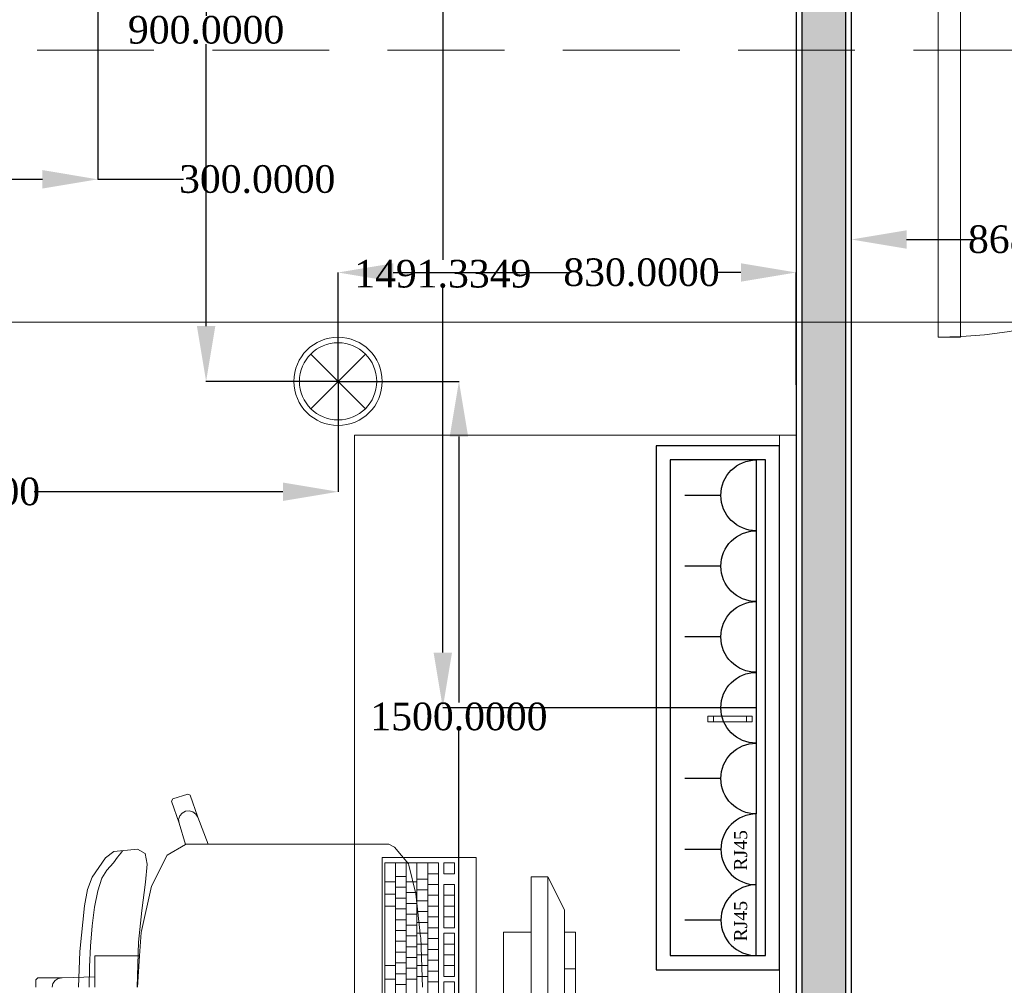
# Model space of a CAD drawing. Header units: millimetres. Extents: x 0 to 88385, y 0 to 41127.
# Tile 38 of 244: x 50645 to 52429, y 18794 to 20543. Entities that reach past the tile are written whole.
import ezdxf
from ezdxf import colors
from ezdxf.entities.mleader import LeaderData, LeaderLine
from ezdxf.math import Vec2, Vec3

# ---------------------------------------------------------------- set-up
doc = ezdxf.new("R2010")
doc.units = ezdxf.units.MM
doc.header["$MEASUREMENT"] = 0
doc.linetypes.add('Hidden', pattern=[317.5, 211.666667, -105.833333])
for name, color, linetype in [('- განათება', 7, 'Continuous'), ('- მექანიკური ნაწილი', 7, 'Continuous'), ('- საშტეფცელო როზეტები', 7, 'Continuous'), ('New_Structural - Bearing', 7, 'Continuous'), ('Structural - Bearing', 7, 'Continuous')]:
    doc.layers.add(name, color=color, linetype=linetype)
for name, color, linetype, lineweight in [('2D Drafting - General_Pen_No__2', 8, 'Continuous', 15), ('New_Archicad Doors_Pen_No__1', 7, 'Continuous', 13), ('New_Interior - Furniture _Pen_No__1', 7, 'Continuous', 13)]:
    doc.layers.add(name, color=color, linetype=linetype, lineweight=lineweight)
for name, color, linetype, lineweight, true_color in [('New_2D Drafting - General_Pen_No__161', 7, 'Continuous', 13, 0x6a6a6a), ('New_Interior - Lamp_Pen_No__77', 7, 'Continuous', 20, 0xffeb28), ('New_Structural - Bearing_Pen_No__5', 7, 'Continuous', 25, 0x40a5ff), ('New_Structural - Bearing_Pen_No__57', 7, 'Continuous', 25, 0xdcd214), ('Structural - Bearing_Pen_No__81', 7, 'Continuous', 20, 0x6a6a6a)]:
    doc.layers.add(name, color=color, linetype=linetype, lineweight=lineweight, true_color=true_color)
doc.styles.add('CT', font='ARIALN.TTF', dxfattribs={"height": 200})
doc.styles.get("Standard").update_dxf_attribs({"font": 'sylfaen.ttf'})
doc.dimstyles.get("Standard").update_dxf_attribs({"dimtxt": 0.18, "dimasz": 0.18, "dimexe": 0.18, "dimexo": 0.0625, "dimgap": 0.09, "dimtad": 0, "dimtih": 1, "dimtoh": 1, "dimdec": 4, "dimzin": 0, "dimdsep": 46, "dimtxsty": 'Standard', "dimcen": 0.09, "dimadec": 0, "dimazin": 0, "dimtfac": 1, "dimtdec": 4, "dimtofl": 0, "dimtmove": 0, "dimatfit": 3, "dimfxl": 1, "dimtolj": 1, "dimtzin": 0, "dimarcsym": 0})

# ---------------------------------------------------------------- blocks, each defined once
blk = doc.blocks.new('Door_3')
at = {"layer": 'New_Archicad Doors_Pen_No__1', "color": 7, "linetype": 'Continuous', "lineweight": 13}
for p, q in [((370, 0), (370, 820)), ((370, 820), (410, 820)), ((410, 820), (410, 0)), ((-487, 0), (-487, 19)), ((-487, 19), (-437, 19)), ((-437, 19), (-437, 0)), ((437, 19), (487, 19)), ((437, 0), (437, 19)), ((487, 19), (487, 0)), ((-437, 0), (-487, 0)), ((-450, 0), (-487, 0)), ((-450, 0), (-487, 0)), ((-410, 0), (-450, 0)), ((-450, 0), (-450, -115)), ((-450, 0), (-450, -10)), ((-450, 0), (-450, -10)), ((-410, -115), (-410, 0)), ((410, 0), (370, 0)), ((450, 0), (410, 0)), ((410, 0), (410, -115)), ((487, 0), (437, 0)), ((450, -115), (450, 0)), ((450, 0), (450, -10)), ((450, 0), (450, -10)), ((450, 0), (487, 0)), ((450, 0), (487, 0)), ((-450, -10), (-450, -90)), ((-450, -10), (-450, -90)), ((450, -10), (450, -90)), ((450, -10), (450, -90)), ((-487, -119), (-487, -100)), ((-487, -100), (-437, -100)), ((-450, -100), (-487, -100)), ((-450, -100), (-487, -100)), ((-450, -90), (-450, -100)), ((-450, -90), (-450, -100)), ((-437, -100), (-437, -119)), ((437, -100), (487, -100)), ((437, -119), (437, -100)), ((450, -90), (450, -100)), ((450, -90), (450, -100)), ((450, -100), (487, -100)), ((450, -100), (487, -100)), ((487, -100), (487, -119)), ((-437, -119), (-487, -119)), ((-450, -115), (-410, -115)), ((410, -115), (450, -115)), ((487, -119), (437, -119))]:
    blk.add_line(p, q, dxfattribs=at)
blk.add_arc((410, 0), 820, 90, 180, dxfattribs=at)
blk = doc.blocks.new('Wall_46', base_point=(2382.1, 20888))
at = {"layer": 'New_Archicad Doors_Pen_No__1', "color": 7, "linetype": 'Continuous', "lineweight": 13, "zscale": 1000, "rotation": 180}
blk.add_blockref('Door_3', (-31521.1, 20788), dxfattribs=at)
blk = doc.blocks.new('Wall_59', base_point=(-32088.6, 20888))
at = {"layer": 'New_Structural - Bearing_Pen_No__57', "linetype": 'Continuous', "lineweight": 25, "true_color": 0xdcd214}
blk.add_hatch(color=52, dxfattribs=at).paths.add_polyline_path([(-32098.6, 12953.1), (-32098.6, 20788), (-32178.6, 20788), (-32178.6, 12953.1)])
at = {"layer": 'New_Structural - Bearing_Pen_No__5', "color": 161, "linetype": 'Continuous', "lineweight": 25, "true_color": 0x40a5ff}
for p, q in [((-32178.6, 20788), (-32178.6, 12953.1)), ((-32098.6, 12953.1), (-32098.6, 20788))]:
    blk.add_line(p, q, dxfattribs=at)
at = {"layer": 'New_Structural - Bearing_Pen_No__5', "color": 161, "linetype": 'Continuous', "lineweight": 25, "true_color": 0x40a5ff, "flags": 128}
for points in [[(-32188.6, 20788), (-32188.6, 12953.1)], [(-32088.6, 12953.1), (-32088.6, 20788)]]:
    blk.add_lwpolyline(points, dxfattribs=at)
blk = doc.blocks.new('Office Workstation Solo 27_5')
at = {"layer": 'New_Interior - Furniture _Pen_No__1', "color": 7, "linetype": 'Continuous', "lineweight": 13}
for p, q in [((-900, -400), (-1100, -400)), ((-1100, -400), (-1100, -420)), ((-1033.3, -420), (-1033.3, -400)), ((-1200, -450), (-1140, -420)), ((-1140, -420), (-860, -420)), ((-1100, -420), (-900, -420)), ((-800, -450), (-1200, -450)), ((-1200, -450), (-1200, -480)), ((-1200, -480), (-800, -480)), ((-900, -480), (-1100, -480)), ((-1100, -480), (-1100, -530)), ((-1100, -530), (-900, -530)), ((-1205.6, -619.1), (-1225.2, -619.1)), ((-1225.2, -619.1), (-1225.2, -638.5)), ((-1205.6, -638.5), (-1205.6, -619.1)), ((-1107.7, -619.1), (-1186, -619.1)), ((-1186, -619.1), (-1186, -638.5)), ((-1166.5, -638.5), (-1166.5, -619.1)), ((-1146.9, -638.5), (-1146.9, -619.1)), ((-1127.3, -638.5), (-1127.3, -619.1)), ((-1107.7, -638.5), (-1107.7, -619.1)), ((-1019.6, -619.1), (-1097.9, -619.1)), ((-1097.9, -619.1), (-1097.9, -638.5)), ((-1078.3, -638.5), (-1078.3, -619.1)), ((-1058.8, -638.5), (-1058.8, -619.1)), ((-1039.2, -638.5), (-1039.2, -619.1)), ((-1019.6, -638.5), (-1019.6, -619.1)), ((-931.5, -619.1), (-1009.8, -619.1)), ((-1009.8, -619.1), (-1009.8, -638.5)), ((-1225.2, -638.5), (-1205.6, -638.5)), ((-1186, -638.5), (-1107.7, -638.5)), ((-1097.9, -638.5), (-1019.6, -638.5)), ((-1009.8, -638.5), (-931.5, -638.5)), ((-931.5, -648.2), (-1225.2, -648.2)), ((-1225.2, -648.2), (-1225.2, -745.2)), ((-1205.6, -667.6), (-1205.6, -648.2)), ((-1186, -667.6), (-1186, -648.2)), ((-1166.5, -667.6), (-1166.5, -648.2)), ((-1146.9, -667.6), (-1146.9, -648.2)), ((-1127.3, -667.6), (-1127.3, -648.2)), ((-1107.7, -667.6), (-1107.7, -648.2)), ((-1088.1, -667.6), (-1088.1, -648.2)), ((-1068.5, -667.6), (-1068.5, -648.2)), ((-1049, -667.6), (-1049, -648.2)), ((-1029.4, -667.6), (-1029.4, -648.2)), ((-1009.8, -667.6), (-1009.8, -648.2)), ((-1225.2, -667.6), (-931.5, -667.6)), ((-1195.8, -687), (-1195.8, -667.6)), ((-1176.2, -687), (-1176.2, -667.6)), ((-1156.7, -687), (-1156.7, -667.6)), ((-1137.1, -687), (-1137.1, -667.6)), ((-1117.5, -687), (-1117.5, -667.6)), ((-1097.9, -687), (-1097.9, -667.6)), ((-1000, -677.3), (-1090.4, -680.3)), ((-1078.3, -687), (-1078.3, -667.6)), ((-1058.8, -687), (-1058.8, -667.6)), ((-1039.2, -687), (-1039.2, -667.6)), ((-1019.6, -687), (-1019.6, -667.6)), ((-1225.2, -687), (-955.9, -687)), ((-1169.2, -688.9), (-1221.1, -701.6)), ((-1190.9, -706.4), (-1190.9, -687)), ((-1171.4, -706.4), (-1171.4, -687)), ((-1091.6, -680.4), (-1169.2, -688.9)), ((-1151.8, -706.4), (-1151.8, -687)), ((-1132.2, -706.4), (-1132.2, -687)), ((-1112.6, -706.4), (-1112.6, -687)), ((-1093, -706.4), (-1093, -687)), ((-1090.4, -680.3), (-1091.6, -680.4)), ((-1073.4, -706.4), (-1073.4, -687)), ((-1053.9, -706.4), (-1053.9, -687)), ((-1034.3, -706.4), (-1034.3, -687)), ((-1014.7, -706.4), (-1014.7, -687)), ((-1223.5, -702.6), (-1253.7, -727.7)), ((-1225.2, -706.4), (-931.5, -706.4)), ((-1221.1, -701.6), (-1223.5, -702.6)), ((-1200.7, -725.8), (-1200.7, -706.4)), ((-1181.1, -725.8), (-1181.1, -706.4)), ((-1161.6, -725.8), (-1161.6, -706.4)), ((-1142, -725.8), (-1142, -706.4)), ((-1122.4, -725.8), (-1122.4, -706.4)), ((-1102.8, -725.8), (-1102.8, -706.4)), ((-1083.2, -725.8), (-1083.2, -706.4)), ((-1063.6, -725.8), (-1063.6, -706.4)), ((-1044.1, -725.8), (-1044.1, -706.4)), ((-1024.5, -725.8), (-1024.5, -706.4)), ((-1004.9, -725.8), (-1004.9, -706.4)), ((-1253.7, -727.7), (-1258.9, -737.9)), ((-1225.2, -725.8), (-931.5, -725.8)), ((-1190.9, -745.2), (-1190.9, -725.8)), ((-1168.9, -745.2), (-1168.9, -725.8)), ((-1146.9, -745.2), (-1146.9, -725.8)), ((-1039.2, -745.2), (-1039.2, -725.8)), ((-1014.7, -745.2), (-1014.7, -725.8)), ((-1258.9, -737.9), (-1258.9, -774.7)), ((-1225.2, -745.2), (-931.5, -745.2)), ((-1258.9, -774.7), (-1258.9, -817.5)), ((-1258.9, -817.5), (-1258.9, -1065.6)), ((-1258.9, -1065.6), (-1307.8, -1084.2)), ((-1258.9, -1106.3), (-1258.9, -1065.6)), ((-1307.8, -1084.2), (-1347.8, -1097.8)), ((-1313.6, -1087.6), (-1317.7, -1093.1)), ((-1307.8, -1084.2), (-1313.6, -1087.6)), ((-1347.8, -1097.8), (-1350, -1102.2)), ((-1350, -1102.2), (-1341.6, -1129.2)), ((-1317.7, -1093.1), (-1319.6, -1099.7)), ((-1319.6, -1099.7), (-1318.8, -1106.6)), ((-1337.3, -1131.5), (-1297.3, -1118)), ((-1318.8, -1106.6), (-1315.5, -1112.6)), ((-1315.5, -1112.6), (-1310.3, -1116.9)), ((-1310.3, -1116.9), (-1303.9, -1118.8)), ((-1303.9, -1118.8), (-1297.3, -1118)), ((-1297.3, -1118), (-1258.7, -1106.5)), ((-1258.9, -1106.3), (-1258.7, -1106.5)), ((-1258.7, -1106.5), (-1239.2, -1139.6)), ((-1341.6, -1129.2), (-1337.3, -1131.5)), ((-1239.2, -1139.6), (-1183, -1167.8)), ((-1222.9, -1175.7), (-1242.4, -1179.4)), ((-1190.3, -1178.8), (-1222.9, -1175.7)), ((-1183, -1167.8), (-1099.1, -1186.6)), ((-1242.4, -1179.4), (-1250, -1193.1)), ((-1250, -1193.1), (-1246.2, -1235.9)), ((-1139.1, -1185.7), (-1190.3, -1178.8)), ((-1081.6, -1191.3), (-1139.1, -1185.7)), ((-1099.1, -1186.6), (-1056.8, -1189.4)), ((-1000, -1194), (-1081.6, -1191.3)), ((-1056.8, -1189.4), (-1000, -1193.2)), ((-1056.8, -1189.4), (-1056.8, -1235.4)), ((-1242.8, -1223.4), (-1247, -1220.2)), ((-1235.7, -1229.5), (-1242.8, -1223.4)), ((-1225.5, -1236.8), (-1235.7, -1229.5)), ((-1246.2, -1235.9), (-1234.3, -1251.5)), ((-1212.3, -1248.7), (-1225.5, -1236.8)), ((-1056.8, -1235.4), (-1056.8, -1270.9)), ((-1234.3, -1251.5), (-1199.3, -1275.3)), ((-1197.4, -1257.8), (-1212.3, -1248.7)), ((-1174.4, -1265.3), (-1197.4, -1257.8)), ((-1145.1, -1271.1), (-1174.4, -1265.3)), ((-1199.3, -1275.3), (-1176.8, -1283.9)), ((-1176.8, -1283.9), (-1147.6, -1289.6)), ((-1111.3, -1275.5), (-1145.1, -1271.1)), ((-1074.6, -1278.5), (-1111.3, -1275.5)), ((-1036.9, -1280.3), (-1074.6, -1278.5)), ((-1056.8, -1270.9), (-1019.1, -1270.9)), ((-1000, -1280.8), (-1036.9, -1280.3)), ((-1019.1, -1270.9), (-1000, -1270.9)), ((-1019.1, -1270.9), (-1017, -1330)), ((-1147.6, -1289.6), (-1064.9, -1297.9)), ((-1064.9, -1297.9), (-1000, -1300.5)), ((-1017, -1330), (-1015.7, -1336.8)), ((-1017, -1330), (-1017, -1373.8)), ((-1015.7, -1336.8), (-1012.1, -1342.6)), ((-1012.1, -1342.6), (-1006.5, -1346.4)), ((-1006.5, -1346.4), (-1000, -1347.8)), ((-1017, -1373.8), (-1013.6, -1377.3)), ((-1013.6, -1377.3), (-1000, -1377.3))]:
    blk.add_line(p, q, dxfattribs=at)
at = {"layer": 'New_Interior - Furniture _Pen_No__1', "color": 7, "linetype": 'Continuous', "lineweight": 13, "flags": 128}
for points in [[(0, 0), (-2000, 0), (-2000, -800), (0, -800)], [(-2000, 0), (-2000, -30), (0, -30), (0, 0)], [(-1235, -580), (-1235, -750), (-765, -750), (-765, -580)]]:
    blk.add_lwpolyline(points, close=True, dxfattribs=at)
blk = doc.blocks.new('Beam_11', base_point=(-47008.8, 20663))
at = {"layer": 'Structural - Bearing_Pen_No__81', "color": 251, "linetype": 'Hidden', "lineweight": 20, "true_color": 0x6a6a6a}
blk.add_line((-34833.8, 20488), (-29183.8, 20488), dxfattribs=at)
blk = doc.blocks.new('- საშტეფცელო როზეტი IP22')
at = {"layer": '- საშტეფცელო როზეტები', "color": 5}
for p, q in [((8536.7, 3822.7), (8536.7, 3888.1)), ((8472.6, 3758.6), (8600.9, 3758.6))]:
    blk.add_line(p, q, dxfattribs=at)
blk.add_arc((8536.7, 3758.6), 64.1, 0, 180, dxfattribs=at)
blk = doc.blocks.new('socket')
at = {"layer": '- საშტეფცელო როზეტები', "color": 5}
for p, q in [((0, 64.1), (0, 129.5)), ((-64.1, 0), (64.1, 0))]:
    blk.add_line(p, q, dxfattribs=at)
blk.add_arc((0, 0), 64.1, 0, 180, dxfattribs=at)
at = {"layer": '- საშტეფცელო როზეტები', "color": 1, "insert": (-38.6, 40.2), "char_height": 23.657, "attachment_point": 1}
blk.add_mtext_dynamic_manual_height_columns('{\\fSylfaen|b0|i0|c0|p18;RJ45}', width=4.298, gutter_width=0.0538, heights=[0], dxfattribs=at)
blk = doc.blocks.new('Recessed Spot')
at = {"layer": 'New_Interior - Lamp_Pen_No__77', "color": 2, "linetype": 'Continuous', "lineweight": 20, "true_color": 0xffeb28}
for q in [(-49.5, 49.5), (49.5, 49.5), (-49.5, -49.5), (49.5, -49.5)]:
    blk.add_line((0, 0), q, dxfattribs=at)
at = {"layer": 'New_Interior - Lamp_Pen_No__77', "color": 2, "linetype": 'Continuous', "lineweight": 20, "true_color": 0xffeb28, "flags": 128}
blk.add_lwpolyline([(80, 0, 1), (-80, 0, 1)], format="xyb", close=True, dxfattribs=at)
at = {"layer": 'New_Interior - Lamp_Pen_No__77', "color": 2, "linetype": 'Continuous', "lineweight": 20, "true_color": 0xffeb28}
blk.add_circle((0, 0), 70, dxfattribs=at)
blk = doc.blocks.new('_DotSmall')
at = {"color": 0, "linetype": 'ByBlock', "const_width": 0.5}
blk.add_lwpolyline([(-0.0625, 0, 1), (0.0625, 0, 1)], format="xyb", close=True, dxfattribs=at)
blk = doc.blocks.new('*D551')
at = {"layer": '- საშტეფცელო როზეტები', "color": 0, "lineweight": -2, "transparency": 16777216}
for p, q in [((52051.7, 20788), (51411.3, 20788)), ((51411.5, 20688), (51411.5, 20108.2)), ((51411.5, 19396.6), (51411.5, 20056.8)), ((51979.3, 19296.6), (51411.3, 19296.6))]:
    blk.add_line(p, q, dxfattribs=at)
at = {"layer": '- საშტეფცელო როზეტები', "color": 0, "transparency": 16777216}
for points in [[(51394.8, 20688), (51428.2, 20688), (51411.5, 20788)], [(51394.8, 19396.6), (51428.2, 19396.6), (51411.5, 19296.6)]]:
    blk.add_solid(points, dxfattribs=at)
at = {"layer": 'Defpoints', "color": 0, "transparency": 16777216}
for p in [(51411.5, 20788), (52051.7, 20788), (51979.4, 19296.6)]:
    blk.add_point(p, dxfattribs=at)
at = {"layer": '- საშტეფცელო როზეტები', "color": 0, "transparency": 16777216, "insert": (51411.5, 20082.5), "char_height": 50, "attachment_point": 5}
blk.add_mtext('\\A1;{\\fSylfaen|b0|i0|c0|p18;1491.3349}', dxfattribs=at)
blk = doc.blocks.new('*D598')
at = {"layer": '- საშტეფცელო როზეტები', "color": 0, "lineweight": -2, "transparency": 16777216}
for p, q in [((50486.3, 20787.9), (50486.3, 20253.8)), ((50786.3, 20784.9), (50786.3, 20253.8)), ((50586.3, 20254), (50686.3, 20254)), ((50786.3, 20254), (50941.8, 20254))]:
    blk.add_line(p, q, dxfattribs=at)
at = {"layer": '- საშტეფცელო როზეტები', "color": 0, "transparency": 16777216}
for points in [[(50586.3, 20270.7), (50586.3, 20237.3), (50486.3, 20254)], [(50686.3, 20270.7), (50686.3, 20237.3), (50786.3, 20254)]]:
    blk.add_solid(points, dxfattribs=at)
at = {"layer": 'Defpoints', "color": 0, "transparency": 16777216}
for p in [(50486.3, 20788), (50786.3, 20785), (50486.3, 20254)]:
    blk.add_point(p, dxfattribs=at)
at = {"layer": '- საშტეფცელო როზეტები', "color": 0, "transparency": 16777216, "insert": (51075.3, 20254), "char_height": 50, "attachment_point": 5}
blk.add_mtext('\\A1;{\\fSylfaen|b0|i0|c0|p18;300.0000}', dxfattribs=at)
blk = doc.blocks.new('*D840')
at = {"layer": '- განათება', "color": 0, "lineweight": -2, "transparency": 16777216}
for p, q in [((51221.8, 19888), (51440.9, 19888)), ((51440.7, 19788), (51440.7, 19306.1)), ((51440.7, 18488), (51440.7, 19254.8)), ((51221.8, 18388), (51440.9, 18388))]:
    blk.add_line(p, q, dxfattribs=at)
at = {"layer": '- განათება', "color": 0, "transparency": 16777216}
for points in [[(51424.1, 19788), (51457.4, 19788), (51440.7, 19888)], [(51424.1, 18488), (51457.4, 18488), (51440.7, 18388)]]:
    blk.add_solid(points, dxfattribs=at)
at = {"layer": 'Defpoints', "color": 0, "transparency": 16777216}
for p in [(51221.7, 19888), (51221.7, 18388), (51440.7, 18388)]:
    blk.add_point(p, dxfattribs=at)
at = {"layer": '- განათება', "color": 0, "transparency": 16777216, "insert": (51440.7, 19280.4), "char_height": 50, "attachment_point": 5}
blk.add_mtext('\\A1;{\\fSylfaen|b0|i0|c0|p18;1500.0000}', dxfattribs=at)
blk = doc.blocks.new('*D843')
at = {"layer": '- განათება', "color": 0, "lineweight": -2, "transparency": 16777216}
for p, q in [((49921.7, 19887.9), (49921.7, 19687.8)), ((51221.7, 19887.9), (51221.7, 19687.8)), ((50021.7, 19688), (50371.9, 19688)), ((51121.7, 19688), (50671.1, 19688))]:
    blk.add_line(p, q, dxfattribs=at)
at = {"layer": '- განათება', "color": 0, "transparency": 16777216}
for points in [[(50021.7, 19704.7), (50021.7, 19671.3), (49921.7, 19688)], [(51121.7, 19704.7), (51121.7, 19671.3), (51221.7, 19688)]]:
    blk.add_solid(points, dxfattribs=at)
at = {"layer": 'Defpoints', "color": 0, "transparency": 16777216}
for p in [(49921.7, 19888), (51221.7, 19888), (49921.7, 19688)]:
    blk.add_point(p, dxfattribs=at)
at = {"layer": '- განათება', "color": 0, "transparency": 16777216, "insert": (50521.5, 19688), "char_height": 50, "attachment_point": 5}
blk.add_mtext('\\A1;{\\fSylfaen|b0|i0|c0|p18;1300.0000}', dxfattribs=at)
blk = doc.blocks.new('*D844')
at = {"layer": '- განათება', "color": 0, "lineweight": -2, "transparency": 16777216}
for p, q in [((51221.7, 19888), (51221.7, 20085.4)), ((51321.7, 20085.2), (51637.5, 20085.2)), ((51951.7, 20085.2), (51905.2, 20085.2)), ((52051.7, 19881.8), (52051.7, 20085.4))]:
    blk.add_line(p, q, dxfattribs=at)
at = {"layer": '- განათება', "color": 0, "transparency": 16777216}
for points in [[(51321.7, 20101.9), (51321.7, 20068.6), (51221.7, 20085.2)], [(51951.7, 20101.9), (51951.7, 20068.6), (52051.7, 20085.2)]]:
    blk.add_solid(points, dxfattribs=at)
at = {"layer": 'Defpoints', "color": 0, "transparency": 16777216}
for p in [(51221.7, 20085.2), (51221.7, 19888), (52051.7, 19881.7)]:
    blk.add_point(p, dxfattribs=at)
at = {"layer": '- განათება', "color": 0, "transparency": 16777216, "insert": (51771.4, 20085.2), "char_height": 50, "attachment_point": 5}
blk.add_mtext('\\A1;{\\fSylfaen|b0|i0|c0|p18;830.0000}', dxfattribs=at)
blk = doc.blocks.new('*D845')
at = {"layer": '- განათება', "color": 0, "lineweight": -2, "transparency": 16777216}
for p, q in [((51111.9, 20788), (50982.5, 20788)), ((50982.7, 20688), (50982.7, 20550.1)), ((50982.7, 19988), (50982.7, 20498.7)), ((51221.7, 19888), (50982.5, 19888))]:
    blk.add_line(p, q, dxfattribs=at)
at = {"layer": '- განათება', "color": 0, "transparency": 16777216}
for points in [[(50966.1, 20688), (50999.4, 20688), (50982.7, 20788)], [(50966.1, 19988), (50999.4, 19988), (50982.7, 19888)]]:
    blk.add_solid(points, dxfattribs=at)
at = {"layer": 'Defpoints', "color": 0, "transparency": 16777216}
for p in [(51112, 20788), (50982.7, 19888), (51221.7, 19888)]:
    blk.add_point(p, dxfattribs=at)
at = {"layer": '- განათება', "color": 0, "transparency": 16777216, "insert": (50982.7, 20524.4), "char_height": 50, "attachment_point": 5}
blk.add_mtext('\\A1;{\\fSylfaen|b0|i0|c0|p18;900.0000}', dxfattribs=at)
blk = doc.blocks.new('*D858')
at = {"layer": '- განათება', "color": 0, "lineweight": -2, "transparency": 16777216}
for p, q in [((52151.7, 19859.8), (52151.7, 20145.2)), ((52251.7, 20145), (52373.4, 20145)), ((52919.8, 20145), (52635.7, 20145)), ((53019.8, 19888), (53019.8, 20145.2))]:
    blk.add_line(p, q, dxfattribs=at)
at = {"layer": '- განათება', "color": 0, "transparency": 16777216}
for points in [[(52251.7, 20161.7), (52251.7, 20128.3), (52151.7, 20145)], [(52919.8, 20161.7), (52919.8, 20128.3), (53019.8, 20145)]]:
    blk.add_solid(points, dxfattribs=at)
at = {"layer": 'Defpoints', "color": 0, "transparency": 16777216}
for p in [(53019.8, 20145), (53019.8, 19888), (52151.7, 19859.7)]:
    blk.add_point(p, dxfattribs=at)
at = {"layer": '- განათება', "color": 0, "transparency": 16777216, "insert": (52504.5, 20145), "char_height": 50, "attachment_point": 5}
blk.add_mtext('\\A1;{\\fSylfaen|b0|i0|c0|p18;868.0431}', dxfattribs=at)

msp = doc.modelspace()

# ---------------------------------------------------------------- linework, layer by layer
at = {"layer": '- საშტეფცელო როზეტები', "color": 5}
for points in [[(51797.79666, 19771.27094), (51797.79666, 18822.02112), (52021.73497, 18822.02112), (52021.73497, 19771.27094)], [(51823.48724, 19745.58036), (51823.48724, 18847.7117), (51996.04439, 18847.7117), (51996.04439, 19745.58036)]]:
    msp.add_lwpolyline(points, close=True, dxfattribs=at)
at = {"layer": '2D Drafting - General_Pen_No__2', "color": 116, "true_color": 0x136734}
msp.add_lwpolyline([(50571.52795, 19995.50001), (88003.5, 19995.50001)], dxfattribs=at)
at = {"layer": 'New_2D Drafting - General_Pen_No__161', "color": 251, "linetype": 'Continuous', "lineweight": 13, "true_color": 0x6a6a6a, "flags": 128}
for points in [[(51961.73497, 19281.37277), (51961.73497, 19271.37277), (51891.73497, 19271.37277), (51891.73497, 19281.37277)], [(51971.73497, 19281.37277), (51971.73497, 19271.37277), (51901.73497, 19271.37277), (51901.73497, 19281.37277)]]:
    msp.add_lwpolyline(points, close=True, dxfattribs=at)

# ---------------------------------------------------------------- block references
at = {"layer": '- განათება', "color": 2, "linetype": 'Continuous', "lineweight": 20, "true_color": 0xffeb28, "zscale": 1000}
msp.add_blockref('Recessed Spot', (51221.73497, 19887.98097), dxfattribs=at)
at = {"layer": '- საშტეფცელო როზეტები', "xscale": -1, "rotation": 90}
for p in [(55737.9571, 28218.18849), (55737.9571, 28089.92153), (55737.9571, 27961.65458), (55737.9571, 27833.38763), (55737.9571, 27705.12068)]:
    msp.add_blockref('- საშტეფცელო როზეტი IP22', p, dxfattribs=at)
at = {"layer": '- საშტეფცელო როზეტები', "rotation": 90}
for p in [(51979.40012, 19040.11213), (51979.40012, 18911.84518)]:
    msp.add_blockref('socket', p, dxfattribs=at)
at = {"layer": 'New_Interior - Furniture _Pen_No__1', "color": 7, "linetype": 'Continuous', "lineweight": 13, "zscale": 1000, "rotation": 270}
msp.add_blockref('Office Workstation Solo 27_5', (52051.73497, 17790.35375), dxfattribs=at)
at = {"layer": 'New_Structural - Bearing', "color": 7, "lineweight": 35}
for name, p in [('Wall_46', (86622.37834, 20887.98097)), ('Wall_59', (52151.73497, 20887.98097))]:
    msp.add_blockref(name, p, dxfattribs=at)
at = {"layer": 'Structural - Bearing', "color": 251, "lineweight": 20, "true_color": 0x6a6a6a}
msp.add_blockref('Beam_11', (37231.5059, 20662.98097), dxfattribs=at)

# ---------------------------------------------------------------- dimensions: what is measured, and where the dimension line sits
at = {"layer": '- განათება', "color": 1}
for base, p1, p2, angle, picture, middle in [((50982.72907, 19887.98097), (51112, 20787.98097), (51221.73497, 19887.98097), 270, '*D845', (50982.72907, 20524.37967)), ((51221.73497, 20085.2392), (52051.73497, 19881.7392), (51221.73497, 19887.98097), 180, '*D844', (51771.36495, 20085.2392)), ((49921.73497, 19688), (51221.73497, 19887.98097), (49921.73497, 19887.98097), 180, '*D843', (50521.5, 19688)), ((51440.72907, 18387.98097), (51221.73497, 19887.98097), (51221.73497, 18387.98097), 270, '*D840', (51440.72907, 19280.41604))]:
    dim = msp.add_linear_dim(base=base, p1=p1, p2=p2, angle=angle, text='{\\fSylfaen|b0|i0|c0|p18;<>}', dimstyle='Standard', override={"dimtxt": 50, "dimasz": 100}, dxfattribs=at)
    dim.commit()
    dim.dimension.update_dxf_attribs({"geometry": picture, "text_midpoint": middle, "dimtype": 160})
dim = msp.add_linear_dim(base=(53019.77808, 20145), p1=(52151.73497, 19859.7392), p2=(53019.77808, 19887.98097), text='{\\fSylfaen|b0|i0|c0|p18;<>}', dimstyle='Standard', override={"dimtxt": 50, "dimasz": 100}, dxfattribs=at)
dim.commit()
dim.dimension.update_dxf_attribs({"geometry": '*D858', "text_midpoint": (52504.54901, 20145), "dimtype": 160})
at = {"layer": '- საშტეფცელო როზეტები', "color": 1}
for base, p1, p2, angle, picture, middle in [((50486.25135, 20254), (50786.25136, 20785.00982), (50486.25135, 20787.98097), 180, '*D598', (51075.29495, 20254)), ((51411.5, 20787.98097), (51979.40012, 19296.64603), (52051.73497, 20787.98097), 90, '*D551', (51411.5, 20082.5))]:
    dim = msp.add_linear_dim(base=base, p1=p1, p2=p2, angle=angle, text='{\\fSylfaen|b0|i0|c0|p18;<>}', dimstyle='Standard', override={"dimtxt": 50, "dimasz": 100}, dxfattribs=at)
    dim.commit()
    dim.dimension.update_dxf_attribs({"geometry": picture, "text_midpoint": middle, "dimtype": 160})

# ---------------------------------------------------------------- leaders
at = {"layer": '- მექანიკური ნაწილი', "color": 7}
ml = msp.add_multileader_mtext('Standard', dxfattribs=at)
ml.set_content('{\\fSylfaen|b1|i0|c0|p18;\\C1;DB-HVAC\\C7;  \\fSylfaen|b0|i0|c0|p18;\\C1;QF-23          \\C7;N2XH-3X2.5}', color=7, style='CT')
ml.set_leader_properties()
ml.set_arrow_properties(name='DOTSMALL')
ml.build(insert=Vec2(0, 0))
ml.multileader.update_dxf_attribs({"has_dogleg": 0, "text_left_attachment_type": 6, "text_right_attachment_type": 6, "dogleg_length": 9, "arrow_head_size": 172.53719})
ctx = ml.context
ctx.base_point, ctx.char_height, ctx.arrow_head_size, ctx.landing_gap_size, ctx.plane_origin = Vec3(47969.63475, 19371.9237), 171.3007828, 172.53719, 57.5124, Vec3(31235.2439, 8886.39979)
ctx.left_attachment, ctx.right_attachment, ctx.text_align_type = 6, 6, 1
notes = []
notes.append((ctx, [(0, (1, 1, 0), (49980.23531, 19371.9237), (-1, 0), 9, [(2, [(50899, 17605)], 0, [])])]))
ctx.mtext.insert, ctx.mtext.width, ctx.mtext.defined_height, ctx.mtext.alignment, ctx.mtext.flow_direction = Vec3(48970.43503, 19577.48464), 2531.4263669, 243.98464, 2, 5
at = {"color": 5}
ml = msp.add_multileader_mtext('Standard', dxfattribs=at)
ml.set_content('ნეოტეკის  ფარი', color=5)
ml.set_leader_properties()
ml.build(insert=Vec2(0, 0))
ml.multileader.update_dxf_attribs({"text_right_attachment_type": 6, "dogleg_length": 50, "arrow_head_size": 100})
ctx = ml.context
ctx.base_point, ctx.char_height, ctx.arrow_head_size, ctx.landing_gap_size, ctx.plane_origin = Vec3(50468.91, 32218.71661), 100, 100, 0.09, Vec3(56312.8393, 27064.407)
ctx.right_attachment = 6
notes.append((ctx, [(0, (0, 0, 0), (0, 0), (1, 0), 1, [])]))
ctx.mtext.insert, ctx.mtext.width, ctx.mtext.flow_direction = Vec3(50469, 32288.46183), 1402.7684334, 5
ml = msp.add_multileader_mtext('Standard', dxfattribs=at)
ml.set_content('ნეოტეკის \\Pრეკი', color=5)
ml.set_leader_properties()
ml.build(insert=Vec2(0, 0))
ml.multileader.update_dxf_attribs({"text_right_attachment_type": 6, "dogleg_length": 50, "arrow_head_size": 100})
ctx = ml.context
ctx.base_point, ctx.char_height, ctx.arrow_head_size, ctx.landing_gap_size, ctx.plane_origin = Vec3(52433.92127, 31594.41315), 100, 100, 0.09, Vec3(58277.85057, 26439.85585)
ctx.right_attachment = 6
notes.append((ctx, [(0, (0, 0, 0), (0, 0), (1, 0), 1, [])]))
ctx.mtext.insert, ctx.mtext.width, ctx.mtext.flow_direction = Vec3(52434.01127, 31663.91068), 1402.7684334, 5
ml = msp.add_multileader_mtext('Standard', dxfattribs=at)
ml.set_content('ნეოტეკის ფარი', color=5)
ml.set_leader_properties()
ml.build(insert=Vec2(0, 0))
ml.multileader.update_dxf_attribs({"text_right_attachment_type": 6, "dogleg_length": 50, "arrow_head_size": 100})
ctx = ml.context
ctx.base_point, ctx.char_height, ctx.arrow_head_size, ctx.landing_gap_size, ctx.plane_origin, ctx.plane_x_axis, ctx.plane_y_axis = Vec3(52750.59611, 30623.37284), 100, 100, 0.09, Vec3(48445.57174, 24617.92422), Vec3(0, -1), Vec3(1, 0)
ctx.right_attachment = 6
notes.append((ctx, [(0, (0, 0, 0), (0, 0), (1, 0), 1, [])]))
ctx.mtext.insert, ctx.mtext.text_direction, ctx.mtext.rotation, ctx.mtext.width, ctx.mtext.flow_direction = Vec3(52820.34133, 30623.28284), Vec3(0, -1), 4.7123889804, 1402.7684334, 5
ml = msp.add_multileader_mtext('Standard', dxfattribs=at)
ml.set_content('ელ. ფარების ადგილი', color=5)
ml.set_leader_properties()
ml.build(insert=Vec2(0, 0))
ml.multileader.update_dxf_attribs({"text_right_attachment_type": 6, "dogleg_length": 50, "arrow_head_size": 100})
ctx = ml.context
ctx.base_point, ctx.char_height, ctx.arrow_head_size, ctx.landing_gap_size, ctx.plane_origin = Vec3(52207.87269, 28518.35488), 100, 100, 0.09, Vec3(58051.80199, 23364.78837)
ctx.right_attachment = 6
notes.append((ctx, [(0, (0, 0, 0), (0, 0), (1, 0), 1, [])]))
ctx.mtext.insert, ctx.mtext.width, ctx.mtext.flow_direction = Vec3(52207.96269, 28588.8432), 1402.7684334, 5
for ctx, leaders in notes:
    for number, flags, end, landing, length, lines in leaders:
        leader = LeaderData()
        leader.index, (leader.has_last_leader_line, leader.has_dogleg_vector, leader.attachment_direction) = number, flags
        leader.last_leader_point, leader.dogleg_vector, leader.dogleg_length = Vec3(end), Vec3(landing), length
        for number, points, colour, breaks in lines:
            line = LeaderLine()
            line.index, line.vertices, line.color, line.breaks = number, Vec3.list(points), colors.encode_raw_color(colour), breaks
            leader.lines.append(line)
        ctx.leaders.append(leader)

doc.saveas('drawing.dxf')
